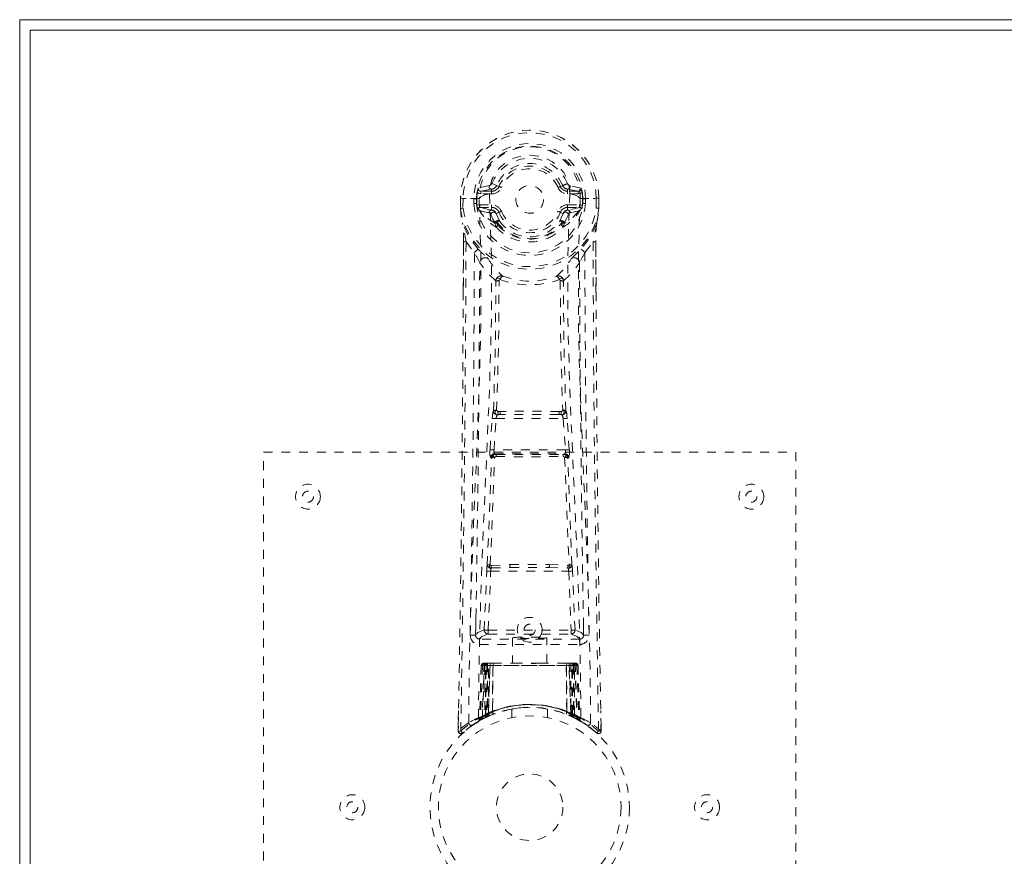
# Model space of a CAD drawing. Header units: inches. Extents: x 9 to 104.5, y 43.6 to 61.3.
# Tile 2 of 9: x 9 to 20.1, y 51.9 to 61.3. Entities that reach past the tile are written whole.
import ezdxf

# ---------------------------------------------------------------- set-up
doc = ezdxf.new("R2010")
doc.units = ezdxf.units.IN
doc.header["$MEASUREMENT"] = 0
doc.linetypes.add('SLD-Dashed', pattern=[0.075, 0.05, -0.025])
doc.linetypes.add('SLD-Solid', pattern=[0])

msp = doc.modelspace()

# ---------------------------------------------------------------- linework, layer by layer
at = {"color": 7, "linetype": 'SLD-Solid', "lineweight": 15}
for p, q in [((9.029, 43.556), (9.029, 61.306)), ((9.029, 61.306), (104.529, 61.306)), ((9.147, 61.188), (9.147, 43.674)), ((104.411, 61.188), (9.147, 61.188)), ((9.147, 61.188), (104.411, 61.188)), ((9.147, 43.674), (9.147, 61.188))]:
    msp.add_line(p, q, dxfattribs=at)
at = {"color": 7, "linetype": 'SLD-Dashed', "lineweight": 0}
for p, q in [((14.322, 59.436), (14.2, 59.408)), ((14.23, 59.372), (14.35, 59.396)), ((14.35, 59.396), (14.35, 59.372)), ((14.403, 59.43), (14.406, 59.437)), ((14.406, 59.437), (14.432, 59.427)), ((15.125, 59.427), (15.151, 59.437)), ((15.207, 59.396), (15.327, 59.372)), ((15.207, 59.396), (15.207, 59.372)), ((15.357, 59.408), (15.235, 59.436)), ((13.998, 59.293), (13.998, 59.184)), ((14.001, 59.293), (13.998, 59.293)), ((13.999, 59.293), (13.999, 59.184)), ((14.045, 59.292), (14.001, 59.293)), ((14.028, 59.292), (14.027, 59.184)), ((14.028, 59.292), (14.028, 59.292)), ((14.064, 59.292), (14.045, 59.292)), ((14.21, 59.292), (14.064, 59.292)), ((14.148, 59.236), (14.149, 59.289)), ((14.183, 59.289), (14.178, 59.289)), ((14.178, 59.289), (14.178, 59.237)), ((14.182, 59.222), (14.183, 59.289)), ((14.23, 59.372), (14.23, 59.342)), ((14.35, 59.372), (14.23, 59.372)), ((14.35, 59.342), (14.23, 59.342)), ((14.35, 59.342), (14.35, 59.372)), ((14.622, 59.281), (14.623, 59.296)), ((15.327, 59.372), (15.207, 59.372)), ((15.207, 59.342), (15.207, 59.372)), ((15.327, 59.342), (15.207, 59.342)), ((15.327, 59.342), (15.327, 59.372)), ((15.347, 59.292), (15.347, 59.292)), ((15.347, 59.292), (15.493, 59.292)), ((15.374, 59.289), (15.379, 59.289)), ((15.375, 59.222), (15.374, 59.289)), ((15.379, 59.237), (15.379, 59.289)), ((15.409, 59.289), (15.409, 59.236)), ((15.409, 59.289), (15.409, 59.289)), ((15.493, 59.292), (15.512, 59.292)), ((15.512, 59.292), (15.556, 59.293)), ((15.53, 59.292), (15.53, 59.293)), ((15.53, 59.184), (15.53, 59.292)), ((15.559, 59.293), (15.556, 59.293)), ((15.558, 59.184), (15.558, 59.293)), ((15.559, 59.293), (15.56, 59.184)), ((13.998, 59.184), (13.998, 59.18)), ((14.178, 59.237), (14.182, 59.222)), ((14.216, 59.22), (14.216, 59.19)), ((14.216, 59.22), (14.35, 59.22)), ((14.35, 59.16), (14.216, 59.19)), ((14.216, 59.19), (14.35, 59.19)), ((14.35, 59.22), (14.35, 59.19)), ((14.35, 59.19), (14.35, 59.16)), ((14.622, 59.275), (14.622, 59.281)), ((15.207, 59.22), (15.207, 59.19)), ((15.207, 59.22), (15.341, 59.22)), ((15.341, 59.19), (15.207, 59.16)), ((15.207, 59.16), (15.207, 59.19)), ((15.207, 59.19), (15.341, 59.19)), ((15.341, 59.19), (15.341, 59.22)), ((15.379, 59.237), (15.375, 59.222)), ((15.56, 59.18), (15.56, 59.184)), ((14.222, 59.151), (14.206, 59.164)), ((14.222, 59.151), (14.32, 59.131)), ((14.222, 59.151), (14.222, 59.151)), ((14.401, 59.122), (14.389, 59.141)), ((14.432, 59.135), (14.401, 59.122)), ((14.401, 59.122), (14.442, 59.032)), ((15.115, 59.033), (15.157, 59.122)), ((15.157, 59.122), (15.125, 59.135)), ((15.237, 59.131), (15.335, 59.151)), ((15.335, 59.151), (15.351, 59.164)), ((15.351, 59.164), (15.351, 59.164)), ((15.351, 59.164), (15.351, 59.164)), ((14.389, 59.009), (14.389, 59.015)), ((14.406, 58.966), (14.396, 58.982)), ((14.409, 59.022), (14.409, 59.016)), ((15.148, 59.016), (15.149, 59.022)), ((15.161, 58.982), (15.152, 58.966)), ((15.168, 59.009), (15.168, 59.015)), ((14.03, 58.249), (14.032, 58.803)), ((14.062, 58.801), (14.157, 58.683)), ((15.401, 58.683), (15.495, 58.801)), ((15.525, 58.803), (15.528, 58.236)), ((14.422, 56.892), (14.445, 56.892)), ((14.425, 56.855), (14.451, 56.855)), ((15.106, 56.855), (14.451, 56.855)), ((15.106, 56.855), (15.132, 56.855)), ((15.112, 56.892), (15.135, 56.892)), ((14.332, 56.461), (14.356, 56.813)), ((14.356, 56.813), (14.358, 56.841)), ((14.377, 56.458), (14.4, 56.81)), ((14.4, 56.81), (15.157, 56.81)), ((15.157, 56.81), (15.181, 56.458)), ((15.202, 56.813), (15.199, 56.841)), ((15.225, 56.461), (15.202, 56.813)), ((11.779, 48.431), (11.779, 56.431)), ((11.779, 56.431), (17.779, 56.431)), ((15.181, 56.458), (14.377, 56.458)), ((14.394, 56.408), (14.383, 56.413)), ((14.383, 56.413), (15.175, 56.413)), ((15.175, 56.413), (15.163, 56.408)), ((17.779, 56.431), (17.779, 48.431)), ((14.35, 56.366), (14.338, 56.371)), ((15.208, 56.366), (15.219, 56.371)), ((14.267, 54.429), (14.294, 55.092)), ((14.312, 54.427), (14.339, 55.09)), ((14.339, 55.09), (15.219, 55.09)), ((14.346, 55.156), (14.557, 55.166)), ((14.349, 55.127), (14.56, 55.132)), ((14.56, 55.132), (14.997, 55.132)), ((14.997, 55.132), (15.208, 55.127)), ((15, 55.166), (15.212, 55.156)), ((15.219, 55.09), (15.245, 54.427)), ((15.29, 54.429), (15.263, 55.092)), ((14.173, 54.565), (14.173, 54.379)), ((15.384, 54.379), (15.384, 54.565)), ((14.312, 54.383), (14.312, 54.427)), ((14.312, 54.427), (15.245, 54.427)), ((15.245, 54.383), (15.245, 54.427)), ((15.343, 54.326), (14.214, 54.326)), ((14.214, 54.326), (14.214, 54.265)), ((14.312, 54.383), (15.245, 54.383)), ((14.584, 54.341), (14.584, 54.056)), ((14.974, 54.056), (14.974, 54.341)), ((15.343, 54.265), (15.343, 54.326)), ((14.214, 54.265), (15.343, 54.265)), ((14.233, 54.027), (14.212, 53.422)), ((14.247, 54.027), (14.226, 53.43)), ((14.247, 54.027), (14.233, 54.027)), ((14.266, 54.056), (14.244, 53.441)), ((14.332, 54.056), (14.266, 54.056)), ((14.272, 54.027), (14.272, 53.47)), ((14.282, 54.027), (14.272, 54.027)), ((14.282, 54.027), (15.276, 54.027)), ((14.282, 53.475), (14.282, 54.027)), ((14.285, 53.477), (14.286, 54.027)), ((14.286, 54.027), (14.295, 54.027)), ((14.295, 54.027), (14.295, 53.481)), ((15.262, 54.027), (14.295, 54.027)), ((14.303, 54.056), (14.296, 54.056)), ((14.304, 54.056), (14.304, 53.485)), ((14.313, 53.476), (14.332, 54.056)), ((14.334, 54.056), (14.314, 53.476)), ((14.314, 53.49), (14.314, 54.056)), ((14.314, 54.056), (14.328, 54.056)), ((14.363, 54.056), (14.334, 54.056)), ((14.359, 53.506), (14.363, 54.056)), ((14.366, 54.056), (14.36, 53.506)), ((14.366, 54.056), (14.363, 54.056)), ((14.662, 54.056), (14.366, 54.056)), ((14.896, 54.056), (14.662, 54.056)), ((15.191, 54.056), (14.896, 54.056)), ((15.194, 54.056), (15.191, 54.056)), ((15.197, 53.506), (15.191, 54.056)), ((15.223, 54.056), (15.194, 54.056)), ((15.194, 54.056), (15.199, 53.506)), ((15.244, 53.476), (15.223, 54.056)), ((15.225, 54.056), (15.223, 54.056)), ((15.225, 54.056), (15.245, 53.476)), ((15.291, 54.056), (15.225, 54.056)), ((15.229, 54.056), (15.244, 54.056)), ((15.244, 54.056), (15.244, 53.49)), ((15.253, 53.485), (15.253, 54.056)), ((15.262, 53.481), (15.262, 54.027)), ((15.262, 54.027), (15.271, 54.027)), ((15.271, 54.027), (15.272, 53.477)), ((15.285, 54.027), (15.276, 54.027)), ((15.276, 54.027), (15.276, 53.475)), ((15.285, 53.47), (15.285, 54.027)), ((15.291, 54.056), (15.313, 53.441)), ((15.311, 54.027), (15.332, 53.43)), ((15.324, 54.027), (15.311, 54.027)), ((15.324, 54.027), (15.345, 53.422)), ((13.976, 53.52), (13.972, 53.29)), ((14.579, 53.539), (14.579, 53.442)), ((14.979, 53.442), (14.979, 53.539)), ((15.585, 53.29), (15.581, 53.52)), ((14.198, 53.397), (14.211, 53.405)), ((14.212, 53.422), (14.226, 53.43)), ((14.229, 53.415), (14.217, 53.409)), ((14.229, 53.415), (14.296, 53.45)), ((14.244, 53.441), (14.313, 53.476)), ((14.272, 53.47), (14.282, 53.475)), ((14.285, 53.445), (14.272, 53.47)), ((14.295, 53.481), (14.285, 53.477)), ((14.298, 53.451), (14.285, 53.477)), ((14.294, 53.449), (14.285, 53.445)), ((14.296, 53.45), (14.297, 53.45)), ((14.304, 53.485), (14.314, 53.49)), ((14.316, 53.459), (14.304, 53.485)), ((14.314, 53.476), (14.313, 53.476)), ((14.325, 53.463), (14.316, 53.459)), ((14.36, 53.506), (14.359, 53.506)), ((14.362, 53.479), (14.364, 53.479)), ((15.194, 53.479), (15.195, 53.479)), ((15.199, 53.506), (15.197, 53.506)), ((15.244, 53.49), (15.232, 53.463)), ((15.253, 53.485), (15.241, 53.459)), ((15.244, 53.49), (15.253, 53.485)), ((15.245, 53.476), (15.244, 53.476)), ((15.245, 53.476), (15.313, 53.441)), ((15.262, 53.481), (15.25, 53.455)), ((15.272, 53.477), (15.26, 53.451)), ((15.261, 53.45), (15.262, 53.45)), ((15.272, 53.477), (15.262, 53.481)), ((15.262, 53.45), (15.276, 53.442)), ((15.276, 53.475), (15.263, 53.449)), ((15.273, 53.445), (15.263, 53.449)), ((15.285, 53.47), (15.273, 53.445)), ((15.276, 53.475), (15.285, 53.47)), ((15.281, 53.44), (15.328, 53.415)), ((15.332, 53.43), (15.345, 53.422)), ((15.341, 53.41), (15.354, 53.402)), ((15.346, 53.405), (15.36, 53.397)), ((13.972, 53.29), (13.973, 53.347)), ((13.975, 53.347), (13.974, 53.29)), ((14.14, 53.36), (14.081, 53.317)), ((15.583, 53.29), (15.582, 53.36)), ((15.584, 53.36), (15.585, 53.29)), ((14.033, 53.277), (14.022, 53.267)), ((15.535, 53.267), (15.524, 53.277))]:
    msp.add_line(p, q, dxfattribs=at)
at = {"color": 7, "linetype": 'SLD-Dashed', "lineweight": 0, "flags": 128}
for points in [[(15.231, 59.345), (15.226, 59.427), (15.204, 59.507), (15.163, 59.583), (15.107, 59.649), (15.037, 59.704), (14.957, 59.745), (14.87, 59.77), (14.779, 59.778), (14.688, 59.77), (14.601, 59.745), (14.52, 59.704), (14.45, 59.649), (14.394, 59.583), (14.354, 59.507), (14.331, 59.427), (14.327, 59.345)], [(14.406, 59.437), (14.404, 59.438), (14.398, 59.441), (14.39, 59.444), (14.381, 59.448), (14.371, 59.452), (14.362, 59.456), (14.355, 59.459), (14.351, 59.46)], [(14.46, 59.415), (14.454, 59.417), (14.449, 59.419), (14.445, 59.421), (14.44, 59.423), (14.437, 59.424), (14.434, 59.426), (14.433, 59.426), (14.432, 59.427)], [(15.098, 59.415), (15.103, 59.417), (15.108, 59.419), (15.113, 59.421), (15.117, 59.423), (15.12, 59.424), (15.123, 59.426), (15.125, 59.426), (15.125, 59.427)], [(13.998, 59.293), (13.998, 59.293), (13.999, 59.293), (14.002, 59.293), (14.005, 59.293), (14.01, 59.293), (14.015, 59.293), (14.021, 59.292), (14.028, 59.292)], [(14.091, 53.384), (14.1, 54.139), (14.119, 54.892), (14.147, 55.642), (14.179, 56.387), (14.209, 57.126), (14.228, 57.857), (14.23, 58.58), (14.21, 59.292)], [(14.23, 59.342), (14.207, 59.346), (14.188, 59.359)], [(14.2, 53.439), (14.21, 54.193), (14.232, 54.946), (14.262, 55.695), (14.296, 56.44), (14.327, 57.178), (14.347, 57.909), (14.348, 58.632), (14.327, 59.344)], [(14.255, 59.326), (14.227, 59.31), (14.211, 59.292)], [(14.327, 59.345), (14.288, 59.337), (14.255, 59.326)], [(14.327, 59.344), (14.327, 59.344), (14.327, 59.345)], [(15.23, 59.344), (15.209, 58.632), (15.21, 57.909), (15.23, 57.178), (15.261, 56.44), (15.295, 55.695), (15.325, 54.946), (15.347, 54.193), (15.357, 53.439)], [(15.231, 59.345), (15.23, 59.344), (15.23, 59.344)], [(15.302, 59.326), (15.269, 59.337), (15.231, 59.345)], [(15.347, 59.292), (15.33, 59.31), (15.302, 59.326)], [(15.369, 59.359), (15.35, 59.346), (15.327, 59.342)], [(15.466, 53.384), (15.458, 54.139), (15.438, 54.892), (15.41, 55.642), (15.378, 56.387), (15.348, 57.126), (15.329, 57.857), (15.328, 58.58), (15.347, 59.292)], [(15.379, 59.289), (15.382, 59.289), (15.389, 59.289), (15.398, 59.289), (15.409, 59.289)], [(15.53, 59.292), (15.536, 59.293), (15.542, 59.293), (15.547, 59.293), (15.552, 59.293), (15.556, 59.293), (15.558, 59.293), (15.559, 59.293), (15.559, 59.293)], [(14.027, 59.184), (14.021, 59.184), (14.015, 59.184), (14.01, 59.184), (14.005, 59.184), (14.001, 59.184), (13.999, 59.184), (13.997, 59.184), (13.998, 59.184)], [(13.998, 59.184), (14.008, 59.09), (14.021, 59.017)], [(14.027, 59.184), (14.022, 59.183), (14.017, 59.182), (14.012, 59.182), (14.007, 59.181), (14.004, 59.181), (14.001, 59.18), (13.999, 59.18), (13.998, 59.18)], [(13.998, 59.18), (14.009, 59.082), (14.023, 59.006)], [(14.184, 59.211), (14.199, 59.218), (14.216, 59.22)], [(14.191, 59.177), (14.197, 59.173), (14.206, 59.164)], [(15.341, 59.22), (15.358, 59.218), (15.374, 59.211)], [(15.351, 59.164), (15.357, 59.17), (15.366, 59.177)], [(15.56, 59.184), (15.56, 59.184), (15.559, 59.184), (15.556, 59.184), (15.552, 59.184), (15.548, 59.184), (15.542, 59.184), (15.536, 59.184), (15.53, 59.184)], [(15.56, 59.18), (15.559, 59.18), (15.557, 59.18), (15.554, 59.181), (15.55, 59.181), (15.546, 59.182), (15.541, 59.182), (15.535, 59.183), (15.53, 59.184)], [(15.534, 59.006), (15.548, 59.082), (15.56, 59.18)], [(14.389, 59.009), (14.299, 59.069), (14.222, 59.151)], [(14.343, 59.112), (14.332, 59.126), (14.32, 59.131)], [(14.389, 59.015), (14.365, 59.058), (14.343, 59.112)], [(14.46, 59.147), (14.454, 59.145), (14.449, 59.143), (14.445, 59.141), (14.44, 59.139), (14.437, 59.138), (14.434, 59.136), (14.433, 59.136), (14.432, 59.135)], [(15.098, 59.147), (15.103, 59.145), (15.108, 59.143), (15.113, 59.141), (15.117, 59.139), (15.12, 59.138), (15.123, 59.136), (15.125, 59.136), (15.125, 59.135)], [(15.335, 59.151), (15.259, 59.069), (15.168, 59.009)], [(15.168, 59.015), (15.192, 59.058), (15.214, 59.112)], [(15.214, 59.112), (15.225, 59.126), (15.237, 59.131)], [(14.021, 59.017), (14.021, 59.011), (14.023, 59.006)], [(14.199, 58.72), (14.099, 58.848), (14.023, 59.006)], [(14.396, 58.982), (14.394, 58.986), (14.389, 59.009)], [(14.403, 59.038), (14.413, 59.042), (14.423, 59.042)], [(14.42, 58.99), (14.412, 59.002), (14.409, 59.016)], [(14.442, 59.032), (14.437, 59.035), (14.429, 59.035), (14.42, 59.032), (14.411, 59.026)], [(15.147, 59.026), (15.137, 59.032), (15.128, 59.035), (15.12, 59.035), (15.115, 59.032)], [(15.134, 59.042), (15.144, 59.042), (15.154, 59.038)], [(15.148, 59.016), (15.145, 59.002), (15.138, 58.99)], [(15.168, 59.009), (15.164, 58.986), (15.161, 58.982)], [(15.534, 59.006), (15.458, 58.848), (15.358, 58.72)], [(15.534, 59.006), (15.536, 59.011), (15.536, 59.017)], [(14.032, 58.803), (14.032, 58.803), (14.033, 58.802), (14.035, 58.802), (14.039, 58.802), (14.044, 58.801), (14.05, 58.801), (14.056, 58.801), (14.062, 58.801)], [(14.034, 58.802), (14.033, 58.429), (14.033, 58.248)], [(15.525, 58.803), (15.525, 58.803), (15.524, 58.802), (15.522, 58.802), (15.518, 58.802), (15.513, 58.801), (15.507, 58.801), (15.501, 58.801), (15.495, 58.801)], [(15.495, 58.801), (15.497, 58.03), (15.501, 57.262), (15.509, 56.496), (15.518, 55.731), (15.521, 55.537), (15.524, 55.339), (15.526, 55.17), (15.529, 54.983), (15.53, 54.905), (15.531, 54.824), (15.533, 54.741), (15.534, 54.666), (15.534, 54.646), (15.535, 54.612), (15.535, 54.565), (15.536, 54.503), (15.538, 54.416), (15.539, 54.31), (15.541, 54.187), (15.543, 54.045), (15.545, 53.921), (15.547, 53.822), (15.548, 53.728), (15.552, 53.492), (15.555, 53.289)], [(15.525, 58.235), (15.524, 58.46), (15.524, 58.802)], [(14.296, 58.628), (14.305, 58.619), (14.31, 58.613)], [(15.262, 58.628), (15.253, 58.619), (15.248, 58.613)], [(14.396, 58.363), (14.297, 58.459), (14.216, 58.565)], [(15.161, 58.363), (15.26, 58.459), (15.341, 58.565)], [(14.371, 56.899), (14.392, 57.631), (14.398, 58.355)], [(14.444, 58.378), (14.438, 58.385), (14.431, 58.391), (14.423, 58.393), (14.416, 58.392), (14.408, 58.388), (14.402, 58.382), (14.398, 58.373), (14.396, 58.363)], [(14.406, 56.905), (14.428, 57.64), (14.434, 58.366)], [(15.161, 58.363), (15.159, 58.373), (15.155, 58.382), (15.149, 58.388), (15.142, 58.392), (15.134, 58.393), (15.126, 58.391), (15.119, 58.385), (15.113, 58.378)], [(15.123, 58.366), (15.129, 57.64), (15.151, 56.905)], [(15.186, 56.899), (15.165, 57.631), (15.159, 58.355)], [(14.356, 56.813), (14.36, 56.813), (14.371, 56.812), (14.385, 56.811), (14.4, 56.81)], [(15.157, 56.81), (15.172, 56.811), (15.187, 56.812), (15.197, 56.813), (15.202, 56.813)], [(14.332, 56.461), (14.337, 56.46), (14.347, 56.46), (14.362, 56.459), (14.377, 56.458)], [(14.384, 56.372), (14.377, 56.376), (14.372, 56.382), (14.369, 56.388), (14.369, 56.394), (14.372, 56.4), (14.378, 56.404), (14.385, 56.407), (14.394, 56.408)], [(15.163, 56.408), (15.172, 56.407), (15.179, 56.404), (15.185, 56.4), (15.188, 56.394), (15.188, 56.388), (15.185, 56.382), (15.18, 56.376), (15.173, 56.372)], [(15.181, 56.458), (15.189, 56.458), (15.196, 56.459), (15.204, 56.459), (15.21, 56.46), (15.216, 56.46), (15.22, 56.46), (15.223, 56.46), (15.225, 56.461)], [(14.301, 55.16), (14.325, 55.765), (14.35, 56.366)], [(14.335, 55.163), (14.359, 55.769), (14.384, 56.372)], [(15.173, 56.372), (15.199, 55.769), (15.223, 55.163)], [(15.256, 55.16), (15.233, 55.765), (15.208, 56.366)], [(14.294, 55.092), (14.299, 55.091), (14.309, 55.091), (14.323, 55.09), (14.339, 55.09)], [(14.557, 55.166), (14.779, 55.166), (15, 55.166)], [(14.56, 55.132), (14.779, 55.132), (14.997, 55.132)], [(15.219, 55.09), (15.234, 55.09), (15.248, 55.091), (15.259, 55.091), (15.263, 55.092)], [(14.267, 54.429), (14.196, 54.4), (14.169, 54.371)], [(14.267, 54.429), (14.272, 54.429), (14.282, 54.428), (14.296, 54.428), (14.312, 54.427)], [(15.245, 54.427), (15.261, 54.428), (15.275, 54.428), (15.285, 54.429), (15.29, 54.429)], [(15.388, 54.371), (15.361, 54.4), (15.29, 54.429)], [(14.214, 54.326), (14.241, 54.354), (14.312, 54.383)], [(15.245, 54.383), (15.316, 54.354), (15.343, 54.326)], [(14.233, 54.027), (14.236, 54.027), (14.244, 54.027), (14.257, 54.027), (14.272, 54.027)], [(14.286, 54.027), (14.271, 54.027), (14.259, 54.027), (14.25, 54.027), (14.247, 54.027)], [(14.896, 54.056), (14.779, 54.047), (14.662, 54.056)], [(15.311, 54.027), (15.307, 54.027), (15.299, 54.027), (15.286, 54.027), (15.271, 54.027)], [(15.285, 54.027), (15.3, 54.027), (15.313, 54.027), (15.321, 54.027), (15.324, 54.027)], [(14.581, 53.539), (14.58, 53.538), (14.598, 53.541), (14.636, 53.547), (14.69, 53.553), (14.755, 53.556), (14.779, 53.556)], [(14.211, 53.405), (14.213, 53.407), (14.219, 53.41)], [(14.282, 53.475), (14.286, 53.465), (14.291, 53.457), (14.293, 53.451), (14.294, 53.449)], [(14.307, 53.455), (14.306, 53.457), (14.304, 53.463), (14.3, 53.471), (14.295, 53.481)], [(14.314, 53.49), (14.318, 53.48), (14.322, 53.471), (14.324, 53.465), (14.325, 53.463)], [(14.393, 53.489), (14.373, 53.483), (14.36, 53.478)], [(15.273, 53.446), (15.296, 53.433), (15.319, 53.42)], [(15.296, 53.433), (15.304, 53.429), (15.309, 53.43), (15.31, 53.436), (15.312, 53.442)], [(13.975, 53.29), (13.977, 53.282), (13.981, 53.275), (13.986, 53.268), (13.992, 53.263), (13.999, 53.26), (14.007, 53.26), (14.014, 53.262), (14.02, 53.266)], [(14.2, 53.398), (14.199, 53.398), (14.198, 53.397)]]:
    msp.add_lwpolyline(points, dxfattribs=at)
at = {"color": 7, "linetype": 'SLD-Dashed', "lineweight": 0}
for centre, radius in [((14.779, 59.281), 0.156), ((12.279, 55.931), 0.14), ((17.279, 55.931), 0.14), ((12.279, 55.931), 0.0625), ((17.279, 55.931), 0.0625), ((14.779, 54.431), 0.14), ((14.779, 54.431), 0.0625), ((14.779, 52.431), 1.125), ((14.779, 52.431), 1.03), ((14.779, 52.431), 0.375), ((12.779, 52.431), 0.141), ((16.779, 52.431), 0.141), ((12.779, 52.431), 0.0625), ((16.779, 52.431), 0.0625)]:
    msp.add_circle(centre, radius, dxfattribs=at)
for centre, radius, start, end in [((14.779, 59.281), 0.781, 0.8627, 179.1373), ((14.779, 59.281), 0.781, 0.8691, 180), ((14.779, 59.281), 0.751, 0.8899, 179.1373), ((14.779, 59.281), 0.63, 0.7179, 179.2821), ((14.779, 59.281), 0.6, 0.7178, 179.2822), ((14.779, 59.307), 0.568, 358.4774, 181.5215), ((14.779, 59.281), 0.463, 22.774, 157.226), ((14.779, 59.281), 0.404, 22.774, 157.226), ((14.779, 59.281), 0.376, 22.774, 157.226), ((14.779, 59.281), 0.346, 22.7741, 157.2259), ((14.42, 59.328), 0.234, 159.9656, 172.435), ((14.229, 59.402), 0.0298, 167.7198, 271.3896), ((14.351, 59.426), 0.0301, 161.8307, 268.8009), ((14.313, 59.476), 0.0412, 282.1194, 337.5214), ((14.344, 59.464), 0.0676, 275.0401, 330.0566), ((14.35, 59.461), 0.089, 270, 337.226), ((14.35, 59.461), 0.119, 269.9994, 337.2262), ((15.207, 59.461), 0.119, 202.7738, 270.0006), ((15.207, 59.461), 0.089, 202.774, 270), ((13.525, 63.386), 4.271, 292.3745, 293.1723), ((15.213, 59.464), 0.0676, 202.9365, 264.9673), ((15.244, 59.476), 0.0412, 202.4882, 257.871), ((15.207, 59.426), 0.0301, 271.198, 18.1704), ((15.328, 59.402), 0.0298, 268.608, 12.2826), ((15.137, 59.328), 0.234, 7.5713, 20.0281), ((14.179, 60.565), 1.276, 268.6148, 269.9508), ((14.779, 59.281), 0.596, 172.4937, 179.2563), ((14.779, 59.281), 0.596, 0.7437, 7.5062), ((14.779, 59.281), 0.787, 187.3679, 352.6321), ((14.779, 59.281), 0.758, 187.3679, 352.6321), ((14.179, 58.635), 0.601, 90.0165, 92.8688), ((14.779, 59.281), 0.632, 184.1186, 355.8814), ((14.779, 59.281), 0.602, 184.2517, 355.7483), ((14.779, 59.281), 0.599, 185.6401, 186.7432), ((14.27, 59.212), 0.0867, 180.8602, 203.6008), ((14.216, 59.16), 0.0305, 89.4532, 144.3632), ((14.35, 59.101), 0.119, 22.7735, 90.0005), ((14.35, 59.101), 0.089, 22.774, 90), ((15.207, 59.101), 0.119, 89.9995, 157.2265), ((15.207, 59.101), 0.089, 90, 157.226), ((15.342, 59.16), 0.0305, 35.6285, 90.5508), ((15.251, 59.22), 0.122, 339.7451, 355.7862), ((14.779, 59.281), 0.599, 353.2568, 354.3599), ((15.379, 58.635), 0.601, 87.1312, 89.9835), ((14.295, 59.278), 1.268, 348.1207, 355.7639), ((14.67, 59.431), 0.535, 209.85, 240.3543), ((14.35, 59.13), 0.03, 90.885, 178.3643), ((14.374, 59.107), 0.0308, 30.2871, 170.7396), ((14.349, 59.11), 0.0504, 38.0779, 89.1763), ((14.779, 59.281), 0.376, 202.774, 337.226), ((14.779, 59.281), 0.346, 202.7741, 337.2259), ((14.779, 59.281), 0.157, 264.8878, 285.7451), ((14.889, 59.429), 0.532, 299.5718, 330.2117), ((15.213, 59.1), 0.06, 95.0514, 158.691), ((15.183, 59.107), 0.0308, 9.2228, 149.7579), ((15.207, 59.13), 0.03, 1.6357, 89.115), ((12.616, 58.838), 1.417, 358.6005, 7.2433), ((8.42, 57.836), 5.724, 9.7012, 11.7925), ((14.419, 59.012), 0.0301, 123.0019, 175.3657), ((14.408, 58.993), 0.0285, 88.854, 131.3242), ((14.408, 58.987), 0.0285, 88.8413, 131.2773), ((13.861, 58.66), 0.66, 33.6777, 34.8752), ((14.435, 58.965), 0.029, 120.9268, 178.6618), ((14.726, 59.231), 0.416, 219.7002, 248.2154), ((14.413, 59.022), 0.00483, 125.7173, 184.3553), ((14.779, 59.293), 0.455, 215.9729, 324.0272), ((14.779, 59.323), 0.49, 222.868, 317.1321), ((14.423, 59.02), 0.0228, 34.1488, 90.4645), ((14.779, 59.272), 0.413, 215.4712, 324.5331), ((14.831, 59.232), 0.417, 291.8214, 320.2637), ((15.134, 59.02), 0.0228, 89.5536, 145.87), ((15.123, 58.965), 0.029, 1.3396, 59.0707), ((15.654, 58.689), 0.609, 145.0812, 146.3793), ((15.144, 59.022), 0.00483, 355.6487, 54.2727), ((15.149, 58.987), 0.0285, 48.7227, 91.1587), ((15.149, 58.993), 0.0285, 48.6846, 91.1403), ((15.138, 59.012), 0.0298, 4.5072, 57.2494), ((21.13, 57.838), 5.716, 168.2059, 170.3002), ((16.96, 58.837), 1.436, 172.8152, 181.3449), ((14.779, 59.305), 0.504, 245.7097, 294.2908), ((-400.135, 60.529), 414.2, 358.99844, 359.76088), ((-288.36, 59.859), 302.518, 358.96051, 359.7772), ((14.408, 58.437), 0.352, 126.3577, 135.6269), ((11.69, 57.37), 2.795, 25.3157, 28.0227), ((15.772, 60.268), 2.207, 224.5518, 228.0022), ((14.276, 58.563), 0.0607, 56.7587, 177.6472), ((15.281, 58.563), 0.0607, 2.3505, 123.247), ((13.784, 60.269), 2.208, 311.9985, 315.4472), ((17.868, 57.37), 2.795, 151.9773, 154.6843), ((15.149, 58.437), 0.352, 44.3749, 53.6406), ((304.436, 59.711), 289.037, 180.20376, 181.05854), ((-276.388, 59.708), 290.606, 358.94771, 359.77459), ((15.05, 59.066), 0.868, 211.4419, 228.4869), ((14.508, 59.066), 0.867, 311.5101, 328.561), ((305.945, 59.708), 290.606, 180.22541, 181.05229), ((14.457, 58.358), 0.0607, 72.6749, 175.3766), ((14.503, 58.362), 0.0612, 117.5725, 165.1393), ((14.779, 59.209), 0.849, 249.047, 290.9531), ((15.101, 58.358), 0.0607, 4.624, 107.3261), ((15.054, 58.362), 0.0612, 14.8585, 62.434), ((14.386, 58.356), 0.0126, 355.865, 33.5051), ((14.431, 58.312), 0.0541, 86.7608, 126.9489), ((14.448, 58.364), 0.014, 105.6222, 172.2263), ((14.779, 59.291), 0.972, 249.8638, 290.1345), ((15.109, 58.364), 0.014, 7.808, 74.3464), ((15.126, 58.312), 0.0541, 53.0547, 93.2321), ((15.172, 58.356), 0.0126, 146.4373, 184.1926), ((-321.788, 59.665), 335.821, 358.922, 359.75828), ((350.292, 59.656), 334.768, 180.24308, 181.07763), ((14.562, 56.826), 0.204, 159.3447, 175.9291), ((14.4, 56.844), 0.0615, 84.04, 117.8716), ((14.417, 56.899), 0.0464, 180.7614, 267.522), ((14.415, 56.88), 0.0271, 110.5926, 269.3136), ((14.481, 56.806), 0.0808, 144.2232, 176.6816), ((14.424, 56.91), 0.0186, 194.5392, 265.3451), ((14.424, 56.837), 0.0176, 85.6913, 118.7603), ((14.501, 56.878), 0.0795, 170.5737, 197.1992), ((14.779, 24.542), 32.351, 89.4099, 90.5901), ((14.507, 56.882), 0.0623, 171.2531, 205.8116), ((14.779, 23.486), 33.371, 89.4374, 90.5626), ((15.05, 56.882), 0.0624, 334.2186, 8.7167), ((15.056, 56.879), 0.0795, 342.8038, 9.436), ((15.133, 56.837), 0.0184, 62.022, 93.5435), ((15.133, 56.91), 0.0186, 274.5959, 345.3491), ((15.142, 56.88), 0.0271, 270.6822, 69.4117), ((15.14, 56.899), 0.0464, 272.4794, 359.2341), ((15.075, 56.805), 0.0824, 3.652, 35.4437), ((15.158, 56.844), 0.0615, 62.1297, 95.9601), ((14.996, 56.827), 0.204, 4.0611, 20.6715), ((14.52, 56.428), 0.191, 170.0562, 197.3091), ((14.383, 56.368), 0.0451, 90.6621, 176.0553), ((14.395, 56.363), 0.0451, 90.6966, 175.9043), ((14.426, 56.441), 0.0518, 161.391, 213.2256), ((14.404, 56.471), 0.0636, 260.9845, 271.4823), ((14.435, 56.387), 0.0353, 144.8078, 186.2069), ((14.779, 89.111), 32.706, 269.3468, 270.6534), ((15.153, 56.47), 0.0626, 268.5359, 279.0705), ((15.123, 56.387), 0.0353, 353.7835, 35.2116), ((15.163, 56.363), 0.0451, 4.0927, 89.3034), ((15.131, 56.441), 0.052, 326.8609, 18.5225), ((15.174, 56.368), 0.0451, 3.9447, 89.3379), ((15.037, 56.428), 0.191, 342.6896, 9.9452), ((14.377, 56.306), 0.0667, 83.87, 114.4076), ((14.401, 56.365), 0.0183, 95.7826, 158.1307), ((14.779, 92.097), 35.716, 269.3919, 270.6084), ((15.156, 56.366), 0.0174, 20.0924, 85.4724), ((15.18, 56.306), 0.0668, 65.6182, 96.1194), ((14.809, 55.072), 0.516, 170.2109, 177.8083), ((14.327, 55.068), 0.0956, 85.2772, 105.6244), ((14.345, 55.169), 0.0452, 191.4487, 269.8695), ((14.347, 55.145), 0.0216, 124.0023, 265.9332), ((14.345, 55.167), 0.0114, 202.2143, 271.262), ((14.472, 55.081), 0.134, 161.4618, 176.2755), ((14.35, 55.122), 0.00458, 96.8164, 164.8146), ((14.456, 55.155), 0.111, 179.5405, 194.6927), ((14.639, 55.157), 0.0822, 173.9941, 197.7631), ((14.919, 55.157), 0.0822, 342.2456, 5.9973), ((15.101, 55.155), 0.111, 345.3813, 0.524), ((15.208, 55.122), 0.00464, 15.4539, 82.7595), ((15.21, 55.145), 0.0216, 274.0691, 55.9955), ((15.212, 55.167), 0.0114, 268.4982, 337.463), ((15.212, 55.169), 0.0452, 270.1269, 348.5579), ((15.085, 55.081), 0.134, 3.7293, 18.5333), ((15.23, 55.068), 0.0956, 74.3723, 94.7254), ((14.748, 55.072), 0.515, 2.1864, 9.7929), ((14.312, 54.428), 0.0451, 178.2781, 269.5541), ((15.245, 54.428), 0.0451, 270.445, 1.6945), ((14.138, 55.227), 0.856, 268.094, 272.1116), ((14.214, 54.37), 0.105, 179.1172, 270.0153), ((14.214, 54.371), 0.045, 179.0553, 269.9976), ((15.343, 54.371), 0.045, 270.0018, 0.9455), ((15.343, 54.37), 0.105, 269.9857, 0.8818), ((15.42, 55.227), 0.856, 267.8896, 271.9053), ((14.263, 54.026), 0.03, 90.0042, 178.007), ((14.295, 53.982), 0.0752, 106.8943, 143.7012), ((-11.491, 54.714), 25.767, 357.1602, 358.5375), ((14.276, 54.026), 0.03, 90.0282, 178.0323), ((14.291, 53.87), 0.185, 91.3804, 99.0503), ((14.847, 54.033), 0.575, 177.9271, 180.6177), ((14.695, 54.034), 0.413, 176.9733, 180.9929), ((14.887, 54.033), 0.601, 178.0061, 180.5791), ((14.724, 54.034), 0.429, 177.0813, 180.9499), ((14.833, 54.034), 0.429, 359.0455, 2.914), ((14.683, 54.033), 0.588, 359.3926, 2.0222), ((15.267, 53.877), 0.177, 80.4312, 88.5117), ((14.863, 54.034), 0.413, 359.0071, 3.0267), ((15.281, 54.026), 0.03, 1.9677, 89.9718), ((15.263, 53.982), 0.0753, 36.3042, 73.1003), ((14.71, 54.033), 0.575, 359.3823, 2.0729), ((41.032, 54.713), 25.751, 181.4621, 182.8402), ((15.294, 54.026), 0.03, 1.993, 89.9958), ((14.779, 52.431), 1.158, 47.8872, 132.1137), ((14.779, 52.4), 1.19, 60.9032, 119.0966), ((14.779, 52.431), 1.128, 60.5082, 119.4917), ((14.779, 52.432), 1.155, 64.5269, 115.4731), ((14.779, 52.432), 1.155, 65.2589, 114.7411), ((14.779, 52.432), 1.155, 66.2582, 113.7418), ((14.779, 52.468), 1.12, 68.0447, 111.9528), ((14.763, 52.198), 1.363, 114.3803, 119.5294), ((14.779, 52.431), 1.128, 119.492, 124.6376), ((14.182, 53.423), 0.03, 301.0182, 358.0131), ((14.186, 53.421), 0.0264, 299.4108, 3.788), ((14.241, 53.452), 0.0429, 196.9744, 245.8191), ((14.196, 53.431), 0.0299, 300.2544, 358.0908), ((14.752, 52.817), 0.811, 126.2805, 131.7313), ((14.749, 52.825), 0.8, 125.4141, 130.8569), ((14.779, 52.43), 1.128, 114.2393, 119.171), ((14.214, 53.442), 0.0299, 299.1975, 358.1998), ((14.216, 53.44), 0.0273, 297.6394, 2.292), ((14.755, 52.823), 0.801, 124.2562, 129.591), ((14.283, 53.477), 0.0297, 295.4682, 358.5141), ((14.284, 53.477), 0.0297, 295.4166, 358.5101), ((14.73, 52.887), 0.722, 120.9265, 125.1966), ((14.329, 53.488), 0.0347, 344.9398, 30.9702), ((14.331, 53.489), 0.0344, 344.7146, 31.05), ((15.227, 53.488), 0.0346, 149.0904, 195.1449), ((15.228, 53.488), 0.0346, 149.024, 195.066), ((14.827, 52.886), 0.722, 54.804, 59.0713), ((14.842, 52.57), 0.974, 64.5417, 67.4776), ((14.783, 52.44), 1.117, 60.804, 65.7844), ((15.273, 53.477), 0.0297, 181.4793, 244.594), ((15.274, 53.477), 0.0297, 181.4826, 244.5351), ((14.801, 52.822), 0.803, 50.4147, 55.738), ((14.777, 52.429), 1.13, 59.7688, 64.7482), ((14.81, 52.487), 1.063, 54.372, 64.9437), ((14.807, 52.824), 0.802, 49.1483, 54.5807), ((14.805, 52.817), 0.811, 48.2704, 53.7179), ((15.343, 53.442), 0.0299, 181.8034, 240.7915), ((15.361, 53.431), 0.0299, 181.9037, 239.7511), ((15.316, 53.452), 0.0428, 294.1617, 343.043), ((14.778, 52.431), 1.128, 55.3625, 60.5071), ((15.362, 53.419), 0.02, 162.7603, 229.6044), ((15.375, 53.423), 0.03, 181.9869, 238.9818), ((14.883, 52.606), 0.924, 58.9581, 59.7459), ((14.795, 52.199), 1.361, 60.4678, 65.6247), ((14.786, 52.379), 1.221, 124.6882, 131.7848), ((14.002, 53.29), 0.03, 179.1331, 312.1246), ((14.02, 54.973), 1.684, 268.3707, 269.3918), ((16.083, 55.162), 2.799, 221.9859, 222.598), ((14.777, 52.434), 1.124, 124.6284, 132.0783), ((14.121, 53.384), 0.03, 180.0539, 304.0541), ((15.436, 53.384), 0.03, 235.9459, 359.9467), ((14.781, 52.434), 1.124, 47.9223, 55.3714), ((14.771, 52.379), 1.221, 48.2154, 55.3114), ((15.555, 53.29), 0.03, 227.8747, 0.8656), ((13.489, 55.149), 2.78, 317.3966, 318.0129), ((15.547, 54.465), 1.175, 270.3873, 271.8501)]:
    msp.add_arc(centre, radius, start, end, dxfattribs=at)
msp.add_ellipse((14.779, 54.341), major_axis=(0.195, 0), ratio=0.034921, dxfattribs=at)

doc.saveas('drawing.dxf')
